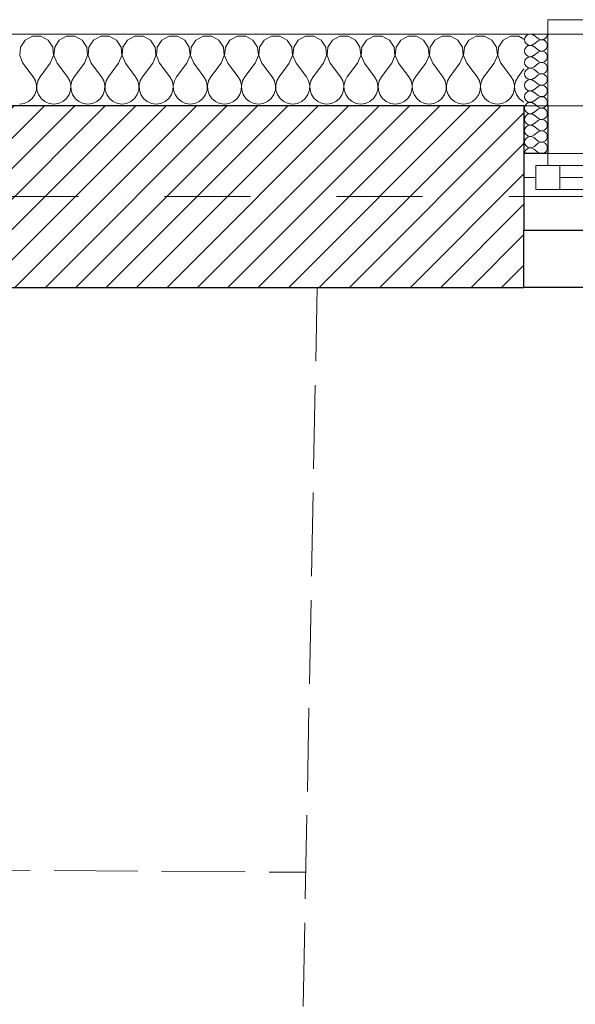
# Model space of a CAD drawing. Header units: millimetres. Extents: x 172139 to 266886, y 98118 to 138225.
# Tile 56 of 57: x 208214 to 209377, y 119646 to 121706. Entities that reach past the tile are written whole.
import ezdxf

# ---------------------------------------------------------------- set-up
doc = ezdxf.new("R2010")
doc.units = ezdxf.units.MM
doc.header["$MEASUREMENT"] = 0
doc.linetypes.add('Krawędzie ukryte', pattern=[225, 175, -50])
doc.linetypes.add('Kropki i Kreski', pattern=[360, 180, -90, 0, -90])
for name, color, linetype in [('Konstrukcja - Siatki mod', 7, 'Continuous'), ('KR_INW', 7, 'Continuous'), ('NAPIS_SODON', 7, 'Continuous'), ('Okna ArchiCADa', 7, 'Continuous')]:
    doc.layers.add(name, color=color, linetype=linetype)
for name, color, linetype, lineweight, true_color in [('Konstrukcja - Siatki mod_Nr_pióra__48', 7, 'Continuous', 15, 0xa80f02), ('KR_INW_Nr_pióra__102', 7, 'Continuous', 5, 0xcccccc), ('Okna ArchiCADa_Nr_pióra__61', 7, 'Continuous', 13, 0x6a6a6a), ('Okna ArchiCADa_Nr_pióra__64', 7, 'Continuous', 13, 0x41c341)]:
    doc.layers.add(name, color=color, linetype=linetype, lineweight=lineweight, true_color=true_color)
for name, color, linetype, lineweight in [('KR_INW_Nr_pióra__1', 7, 'Continuous', 13), ('KR_INW_Nr_pióra__101', 252, 'Continuous', 5), ('KR_INW_Nr_pióra__27', 7, 'Continuous', 25), ('KR_INW_Nr_pióra__47', 7, 'Continuous', 15), ('NAPIS_SODON_Nr_pióra__1', 7, 'Continuous', 13), ('NAPIS_SODON_Nr_pióra__121', 255, 'Continuous', 0), ('Okna ArchiCADa_Nr_pióra__27', 7, 'Continuous', 25), ('STREFA_NOWE_POM_Nr_pióra__121', 255, 'Continuous', 0)]:
    doc.layers.add(name, color=color, linetype=linetype, lineweight=lineweight)

# ---------------------------------------------------------------- blocks, each defined once
blk = doc.blocks.new('Strop_1', base_point=(179225, 121523.3))
at = {"layer": 'NAPIS_SODON_Nr_pióra__1', "linetype": 'Continuous', "flags": 128}
blk.add_lwpolyline([(179225, 121523.3), (179225.9, 107003.8), (250898.3, 107008.3), (250897.4, 121527.8)], close=True, dxfattribs=at)
blk = doc.blocks.new('Strop_2', base_point=(188316, 115154.1))
at = {"layer": 'NAPIS_SODON_Nr_pióra__121', "linetype": 'Continuous', "flags": 128}
blk.add_lwpolyline([(188316, 115154.1), (204667.3, 115154.1), (205241.5, 115154.1), (205242.2, 115154.1), (205242.2, 115394.1), (205241.5, 115154.1), (205174.5, 117823.2), (205315.4, 117824.8), (205315.4, 121145.6), (224463.2, 121145.6)], dxfattribs=at)
blk = doc.blocks.new('*X105')
at = {"layer": 'KR_INW_Nr_pióra__102', "linetype": 'Continuous'}
for p, q in [((208226, 121662.7), (208216.3, 121648.2)), ((208241.3, 121670.9), (208226, 121662.7)), ((208258.7, 121670.9), (208241.3, 121670.9)), ((208274, 121662.7), (208258.7, 121670.9)), ((208283.7, 121648.2), (208274, 121662.7)), ((208297.4, 121662.7), (208287.8, 121648.2)), ((208312.7, 121670.9), (208297.4, 121662.7)), ((208330.1, 121670.9), (208312.7, 121670.9)), ((208345.5, 121662.7), (208330.1, 121670.9)), ((208355.1, 121648.2), (208345.5, 121662.7)), ((208368.8, 121662.7), (208359.2, 121648.2)), ((208384.2, 121670.9), (208368.8, 121662.7)), ((208401.6, 121670.9), (208384.2, 121670.9)), ((208416.9, 121662.7), (208401.6, 121670.9)), ((208426.5, 121648.2), (208416.9, 121662.7)), ((208440.3, 121662.7), (208430.6, 121648.2)), ((208455.6, 121670.9), (208440.3, 121662.7)), ((208473, 121670.9), (208455.6, 121670.9)), ((208488.3, 121662.7), (208473, 121670.9)), ((208497.9, 121648.2), (208488.3, 121662.7)), ((208511.7, 121662.7), (208502.1, 121648.2)), ((208527, 121670.9), (208511.7, 121662.7)), ((208544.4, 121670.9), (208527, 121670.9)), ((208559.7, 121662.7), (208544.4, 121670.9)), ((208569.4, 121648.2), (208559.7, 121662.7)), ((208583.1, 121662.7), (208573.5, 121648.2)), ((208598.4, 121670.9), (208583.1, 121662.7)), ((208615.8, 121670.9), (208598.4, 121670.9)), ((208631.2, 121662.7), (208615.8, 121670.9)), ((208640.8, 121648.2), (208631.2, 121662.7)), ((208654.5, 121662.7), (208644.9, 121648.2)), ((208669.9, 121670.9), (208654.5, 121662.7)), ((208687.3, 121670.9), (208669.9, 121670.9)), ((208702.6, 121662.7), (208687.3, 121670.9)), ((208712.2, 121648.2), (208702.6, 121662.7)), ((208726, 121662.7), (208716.3, 121648.2)), ((208741.3, 121670.9), (208726, 121662.7)), ((208758.7, 121670.9), (208741.3, 121670.9)), ((208774, 121662.7), (208758.7, 121670.9)), ((208783.7, 121648.2), (208774, 121662.7)), ((208797.4, 121662.7), (208787.8, 121648.2)), ((208812.7, 121670.9), (208797.4, 121662.7)), ((208830.1, 121670.9), (208812.7, 121670.9)), ((208845.5, 121662.7), (208830.1, 121670.9)), ((208855.1, 121648.2), (208845.5, 121662.7)), ((208868.8, 121662.7), (208859.2, 121648.2)), ((208884.2, 121670.9), (208868.8, 121662.7)), ((208901.6, 121670.9), (208884.2, 121670.9)), ((208916.9, 121662.7), (208901.6, 121670.9)), ((208926.5, 121648.2), (208916.9, 121662.7)), ((208940.3, 121662.7), (208930.6, 121648.2)), ((208955.6, 121670.9), (208940.3, 121662.7)), ((208973, 121670.9), (208955.6, 121670.9)), ((208988.3, 121662.7), (208973, 121670.9)), ((208997.9, 121648.2), (208988.3, 121662.7)), ((209011.7, 121662.7), (209002.1, 121648.2)), ((209027, 121670.9), (209011.7, 121662.7)), ((209044.4, 121670.9), (209027, 121670.9)), ((209059.7, 121662.7), (209044.4, 121670.9)), ((209069.4, 121648.2), (209059.7, 121662.7)), ((209083.1, 121662.7), (209073.5, 121648.2)), ((209098.4, 121670.9), (209083.1, 121662.7)), ((209115.8, 121670.9), (209098.4, 121670.9)), ((209131.2, 121662.7), (209115.8, 121670.9)), ((209140.8, 121648.2), (209131.2, 121662.7)), ((209154.5, 121662.7), (209144.9, 121648.2)), ((209169.9, 121670.9), (209154.5, 121662.7)), ((209187.3, 121670.9), (209169.9, 121670.9)), ((209202.6, 121662.7), (209187.3, 121670.9)), ((209212.2, 121648.2), (209202.6, 121662.7)), ((209226, 121662.7), (209216.3, 121648.2)), ((209241.3, 121670.9), (209226, 121662.7)), ((209258.7, 121670.9), (209241.3, 121670.9)), ((209269.6, 121665.1), (209258.7, 121670.9)), ((208216.3, 121648.2), (208214.7, 121630.9)), ((208285.3, 121630.9), (208283.7, 121648.2)), ((208287.8, 121648.2), (208286.1, 121630.9)), ((208356.7, 121630.9), (208355.1, 121648.2)), ((208359.2, 121648.2), (208357.6, 121630.9)), ((208428.2, 121630.9), (208426.5, 121648.2)), ((208430.6, 121648.2), (208429, 121630.9)), ((208499.6, 121630.9), (208497.9, 121648.2)), ((208502.1, 121648.2), (208500.4, 121630.9)), ((208571, 121630.9), (208569.4, 121648.2)), ((208573.5, 121648.2), (208571.8, 121630.9)), ((208642.4, 121630.9), (208640.8, 121648.2)), ((208644.9, 121648.2), (208643.3, 121630.9)), ((208713.9, 121630.9), (208712.2, 121648.2)), ((208716.3, 121648.2), (208714.7, 121630.9)), ((208785.3, 121630.9), (208783.7, 121648.2)), ((208787.8, 121648.2), (208786.1, 121630.9)), ((208856.7, 121630.9), (208855.1, 121648.2)), ((208859.2, 121648.2), (208857.6, 121630.9)), ((208928.2, 121630.9), (208926.5, 121648.2)), ((208930.6, 121648.2), (208929, 121630.9)), ((208999.6, 121630.9), (208997.9, 121648.2)), ((209002.1, 121648.2), (209000.4, 121630.9)), ((209071, 121630.9), (209069.4, 121648.2)), ((209073.5, 121648.2), (209071.8, 121630.9)), ((209142.4, 121630.9), (209140.8, 121648.2)), ((209144.9, 121648.2), (209143.3, 121630.9)), ((209213.9, 121630.9), (209212.2, 121648.2)), ((209216.3, 121648.2), (209214.7, 121630.9)), ((208214.7, 121630.9), (208221.4, 121614.9)), ((208278.6, 121614.9), (208285.3, 121630.9)), ((208286.1, 121630.9), (208292.9, 121614.9)), ((208350, 121614.9), (208356.7, 121630.9)), ((208357.6, 121630.9), (208364.3, 121614.9)), ((208421.4, 121614.9), (208428.2, 121630.9)), ((208429, 121630.9), (208435.7, 121614.9)), ((208492.9, 121614.9), (208499.6, 121630.9)), ((208500.4, 121630.9), (208507.1, 121614.9)), ((208564.3, 121614.9), (208571, 121630.9)), ((208571.8, 121630.9), (208578.6, 121614.9)), ((208635.7, 121614.9), (208642.4, 121630.9)), ((208643.3, 121630.9), (208650, 121614.9)), ((208707.1, 121614.9), (208713.9, 121630.9)), ((208714.7, 121630.9), (208721.4, 121614.9)), ((208778.6, 121614.9), (208785.3, 121630.9)), ((208786.1, 121630.9), (208792.9, 121614.9)), ((208850, 121614.9), (208856.7, 121630.9)), ((208857.6, 121630.9), (208864.3, 121614.9)), ((208921.4, 121614.9), (208928.2, 121630.9)), ((208929, 121630.9), (208935.7, 121614.9)), ((208992.9, 121614.9), (208999.6, 121630.9)), ((209000.4, 121630.9), (209007.1, 121614.9)), ((209064.3, 121614.9), (209071, 121630.9)), ((209071.8, 121630.9), (209078.6, 121614.9)), ((209135.7, 121614.9), (209142.4, 121630.9)), ((209143.3, 121630.9), (209150, 121614.9)), ((209207.1, 121614.9), (209213.9, 121630.9)), ((209214.7, 121630.9), (209221.4, 121614.9)), ((208221.4, 121614.9), (208242.9, 121586.3)), ((208278.6, 121614.9), (208257.1, 121586.3)), ((208292.9, 121614.9), (208314.3, 121586.3)), ((208350, 121614.9), (208328.6, 121586.3)), ((208364.3, 121614.9), (208385.7, 121586.3)), ((208421.4, 121614.9), (208400, 121586.3)), ((208435.7, 121614.9), (208457.1, 121586.3)), ((208492.9, 121614.9), (208471.4, 121586.3)), ((208507.1, 121614.9), (208528.6, 121586.3)), ((208564.3, 121614.9), (208542.9, 121586.3)), ((208578.6, 121614.9), (208600, 121586.3)), ((208635.7, 121614.9), (208614.3, 121586.3)), ((208650, 121614.9), (208671.4, 121586.3)), ((208707.1, 121614.9), (208685.7, 121586.3)), ((208721.4, 121614.9), (208742.9, 121586.3)), ((208778.6, 121614.9), (208757.1, 121586.3)), ((208792.9, 121614.9), (208814.3, 121586.3)), ((208850, 121614.9), (208828.6, 121586.3)), ((208864.3, 121614.9), (208885.7, 121586.3)), ((208921.4, 121614.9), (208900, 121586.3)), ((208935.7, 121614.9), (208957.1, 121586.3)), ((208992.9, 121614.9), (208971.4, 121586.3)), ((209007.1, 121614.9), (209028.6, 121586.3)), ((209064.3, 121614.9), (209042.9, 121586.3)), ((209078.6, 121614.9), (209100, 121586.3)), ((209135.7, 121614.9), (209114.3, 121586.3)), ((209150, 121614.9), (209171.4, 121586.3)), ((209207.1, 121614.9), (209185.7, 121586.3)), ((209221.4, 121614.9), (209242.9, 121586.3)), ((209269.6, 121603), (209257.1, 121586.3)), ((208247.6, 121577.7), (208242.9, 121586.3)), ((208257.1, 121586.3), (208252.4, 121577.7)), ((208319.1, 121577.7), (208314.3, 121586.3)), ((208328.6, 121586.3), (208323.8, 121577.7)), ((208390.5, 121577.7), (208385.7, 121586.3)), ((208400, 121586.3), (208395.2, 121577.7)), ((208461.9, 121577.7), (208457.1, 121586.3)), ((208471.4, 121586.3), (208466.7, 121577.7)), ((208533.3, 121577.7), (208528.6, 121586.3)), ((208542.9, 121586.3), (208538.1, 121577.7)), ((208604.8, 121577.7), (208600, 121586.3)), ((208614.3, 121586.3), (208609.5, 121577.7)), ((208676.2, 121577.7), (208671.4, 121586.3)), ((208685.7, 121586.3), (208680.9, 121577.7)), ((208747.6, 121577.7), (208742.9, 121586.3)), ((208757.1, 121586.3), (208752.4, 121577.7)), ((208819.1, 121577.7), (208814.3, 121586.3)), ((208828.6, 121586.3), (208823.8, 121577.7)), ((208890.5, 121577.7), (208885.7, 121586.3)), ((208900, 121586.3), (208895.2, 121577.7)), ((208961.9, 121577.7), (208957.1, 121586.3)), ((208971.4, 121586.3), (208966.7, 121577.7)), ((209033.3, 121577.7), (209028.6, 121586.3)), ((209042.9, 121586.3), (209038.1, 121577.7)), ((209104.8, 121577.7), (209100, 121586.3)), ((209114.3, 121586.3), (209109.5, 121577.7)), ((209176.2, 121577.7), (209171.4, 121586.3)), ((209185.7, 121586.3), (209180.9, 121577.7)), ((209247.6, 121577.7), (209242.9, 121586.3)), ((209257.1, 121586.3), (209252.4, 121577.7)), ((208249.9, 121568.1), (208247.6, 121577.7)), ((208249.4, 121558.2), (208249.9, 121568.1)), ((208252.4, 121577.7), (208250.1, 121568.1)), ((208250.1, 121568.1), (208250.6, 121558.2)), ((208321.3, 121568.1), (208319.1, 121577.7)), ((208320.8, 121558.2), (208321.3, 121568.1)), ((208323.8, 121577.7), (208321.6, 121568.1)), ((208321.6, 121568.1), (208322.1, 121558.2)), ((208392.7, 121568.1), (208390.5, 121577.7)), ((208392.2, 121558.2), (208392.7, 121568.1)), ((208395.2, 121577.7), (208393, 121568.1)), ((208393, 121568.1), (208393.5, 121558.2)), ((208464.1, 121568.1), (208461.9, 121577.7)), ((208463.7, 121558.2), (208464.1, 121568.1)), ((208466.7, 121577.7), (208464.4, 121568.1)), ((208464.4, 121568.1), (208464.9, 121558.2)), ((208535.6, 121568.1), (208533.3, 121577.7)), ((208535.1, 121558.2), (208535.6, 121568.1)), ((208538.1, 121577.7), (208535.9, 121568.1)), ((208535.9, 121568.1), (208536.3, 121558.2)), ((208607, 121568.1), (208604.8, 121577.7)), ((208606.5, 121558.2), (208607, 121568.1)), ((208609.5, 121577.7), (208607.3, 121568.1)), ((208607.3, 121568.1), (208607.8, 121558.2)), ((208678.4, 121568.1), (208676.2, 121577.7)), ((208677.9, 121558.2), (208678.4, 121568.1)), ((208680.9, 121577.7), (208678.7, 121568.1)), ((208678.7, 121568.1), (208679.2, 121558.2)), ((208749.9, 121568.1), (208747.6, 121577.7)), ((208749.4, 121558.2), (208749.9, 121568.1)), ((208752.4, 121577.7), (208750.1, 121568.1)), ((208750.1, 121568.1), (208750.6, 121558.2)), ((208821.3, 121568.1), (208819.1, 121577.7)), ((208820.8, 121558.2), (208821.3, 121568.1)), ((208823.8, 121577.7), (208821.6, 121568.1)), ((208821.6, 121568.1), (208822.1, 121558.2)), ((208892.7, 121568.1), (208890.5, 121577.7)), ((208892.2, 121558.2), (208892.7, 121568.1)), ((208895.2, 121577.7), (208893, 121568.1)), ((208893, 121568.1), (208893.5, 121558.2)), ((208964.1, 121568.1), (208961.9, 121577.7)), ((208963.7, 121558.2), (208964.1, 121568.1)), ((208966.7, 121577.7), (208964.4, 121568.1)), ((208964.4, 121568.1), (208964.9, 121558.2)), ((209035.6, 121568.1), (209033.3, 121577.7)), ((209035.1, 121558.2), (209035.6, 121568.1)), ((209038.1, 121577.7), (209035.9, 121568.1)), ((209035.9, 121568.1), (209036.3, 121558.2)), ((209107, 121568.1), (209104.8, 121577.7)), ((209106.5, 121558.2), (209107, 121568.1)), ((209109.5, 121577.7), (209107.3, 121568.1)), ((209107.3, 121568.1), (209107.8, 121558.2)), ((209178.4, 121568.1), (209176.2, 121577.7)), ((209177.9, 121558.2), (209178.4, 121568.1)), ((209180.9, 121577.7), (209178.7, 121568.1)), ((209178.7, 121568.1), (209179.2, 121558.2)), ((209249.9, 121568.1), (209247.6, 121577.7)), ((209249.4, 121558.2), (209249.9, 121568.1)), ((209252.4, 121577.7), (209250.1, 121568.1)), ((209250.1, 121568.1), (209250.6, 121558.2)), ((208233.1, 121534.5), (208240.6, 121540.8)), ((208240.6, 121540.8), (208246.2, 121548.9)), ((208246.2, 121548.9), (208249.4, 121558.2)), ((208250.6, 121558.2), (208253.8, 121548.9)), ((208253.8, 121548.9), (208259.4, 121540.8)), ((208259.4, 121540.8), (208266.9, 121534.5)), ((208304.5, 121534.5), (208312.1, 121540.8)), ((208312.1, 121540.8), (208317.7, 121548.9)), ((208317.7, 121548.9), (208320.8, 121558.2)), ((208322.1, 121558.2), (208325.2, 121548.9)), ((208325.2, 121548.9), (208330.8, 121540.8)), ((208330.8, 121540.8), (208338.4, 121534.5)), ((208375.9, 121534.5), (208383.5, 121540.8)), ((208383.5, 121540.8), (208389.1, 121548.9)), ((208389.1, 121548.9), (208392.2, 121558.2)), ((208393.5, 121558.2), (208396.6, 121548.9)), ((208396.6, 121548.9), (208402.2, 121540.8)), ((208402.2, 121540.8), (208409.8, 121534.5)), ((208447.3, 121534.5), (208454.9, 121540.8)), ((208454.9, 121540.8), (208460.5, 121548.9)), ((208460.5, 121548.9), (208463.7, 121558.2)), ((208464.9, 121558.2), (208468.1, 121548.9)), ((208468.1, 121548.9), (208473.6, 121540.8)), ((208473.6, 121540.8), (208481.2, 121534.5)), ((208518.8, 121534.5), (208526.4, 121540.8)), ((208526.4, 121540.8), (208531.9, 121548.9)), ((208531.9, 121548.9), (208535.1, 121558.2)), ((208536.3, 121558.2), (208539.5, 121548.9)), ((208539.5, 121548.9), (208545.1, 121540.8)), ((208545.1, 121540.8), (208552.7, 121534.5)), ((208590.2, 121534.5), (208597.8, 121540.8)), ((208597.8, 121540.8), (208603.4, 121548.9)), ((208603.4, 121548.9), (208606.5, 121558.2)), ((208607.8, 121558.2), (208610.9, 121548.9)), ((208610.9, 121548.9), (208616.5, 121540.8)), ((208616.5, 121540.8), (208624.1, 121534.5)), ((208661.6, 121534.5), (208669.2, 121540.8)), ((208669.2, 121540.8), (208674.8, 121548.9)), ((208674.8, 121548.9), (208677.9, 121558.2)), ((208679.2, 121558.2), (208682.3, 121548.9)), ((208682.3, 121548.9), (208687.9, 121540.8)), ((208687.9, 121540.8), (208695.5, 121534.5)), ((208733.1, 121534.5), (208740.6, 121540.8)), ((208740.6, 121540.8), (208746.2, 121548.9)), ((208746.2, 121548.9), (208749.4, 121558.2)), ((208750.6, 121558.2), (208753.8, 121548.9)), ((208753.8, 121548.9), (208759.4, 121540.8)), ((208759.4, 121540.8), (208766.9, 121534.5)), ((208804.5, 121534.5), (208812.1, 121540.8)), ((208812.1, 121540.8), (208817.7, 121548.9)), ((208817.7, 121548.9), (208820.8, 121558.2)), ((208822.1, 121558.2), (208825.2, 121548.9)), ((208825.2, 121548.9), (208830.8, 121540.8)), ((208830.8, 121540.8), (208838.4, 121534.5)), ((208875.9, 121534.5), (208883.5, 121540.8)), ((208883.5, 121540.8), (208889.1, 121548.9)), ((208889.1, 121548.9), (208892.2, 121558.2)), ((208893.5, 121558.2), (208896.6, 121548.9)), ((208896.6, 121548.9), (208902.2, 121540.8)), ((208902.2, 121540.8), (208909.8, 121534.5)), ((208947.3, 121534.5), (208954.9, 121540.8)), ((208954.9, 121540.8), (208960.5, 121548.9)), ((208960.5, 121548.9), (208963.7, 121558.2)), ((208964.9, 121558.2), (208968.1, 121548.9)), ((208968.1, 121548.9), (208973.6, 121540.8)), ((208973.6, 121540.8), (208981.2, 121534.5)), ((209018.8, 121534.5), (209026.4, 121540.8)), ((209026.4, 121540.8), (209031.9, 121548.9)), ((209031.9, 121548.9), (209035.1, 121558.2)), ((209036.3, 121558.2), (209039.5, 121548.9)), ((209039.5, 121548.9), (209045.1, 121540.8)), ((209045.1, 121540.8), (209052.7, 121534.5)), ((209090.2, 121534.5), (209097.8, 121540.8)), ((209097.8, 121540.8), (209103.4, 121548.9)), ((209103.4, 121548.9), (209106.5, 121558.2)), ((209107.8, 121558.2), (209110.9, 121548.9)), ((209110.9, 121548.9), (209116.5, 121540.8)), ((209116.5, 121540.8), (209124.1, 121534.5)), ((209161.6, 121534.5), (209169.2, 121540.8)), ((209169.2, 121540.8), (209174.8, 121548.9)), ((209174.8, 121548.9), (209177.9, 121558.2)), ((209179.2, 121558.2), (209182.3, 121548.9)), ((209182.3, 121548.9), (209187.9, 121540.8)), ((209187.9, 121540.8), (209195.5, 121534.5)), ((209233.1, 121534.5), (209240.6, 121540.8)), ((209240.6, 121540.8), (209246.2, 121548.9)), ((209246.2, 121548.9), (209249.4, 121558.2)), ((209250.6, 121558.2), (209253.8, 121548.9)), ((209253.8, 121548.9), (209259.4, 121540.8)), ((209259.4, 121540.8), (209266.9, 121534.5)), ((208214.3, 121529.2), (208224, 121530.5)), ((208224, 121530.5), (208233.1, 121534.5)), ((208266.9, 121534.5), (208276, 121530.5)), ((208276, 121530.5), (208285.7, 121529.2)), ((208285.7, 121529.2), (208295.5, 121530.5)), ((208295.5, 121530.5), (208304.5, 121534.5)), ((208338.4, 121534.5), (208347.4, 121530.5)), ((208347.4, 121530.5), (208357.1, 121529.2)), ((208357.1, 121529.2), (208366.9, 121530.5)), ((208366.9, 121530.5), (208375.9, 121534.5)), ((208409.8, 121534.5), (208418.8, 121530.5)), ((208418.8, 121530.5), (208428.6, 121529.2)), ((208428.6, 121529.2), (208438.3, 121530.5)), ((208438.3, 121530.5), (208447.3, 121534.5)), ((208481.2, 121534.5), (208490.2, 121530.5)), ((208490.2, 121530.5), (208500, 121529.2)), ((208500, 121529.2), (208509.8, 121530.5)), ((208509.8, 121530.5), (208518.8, 121534.5)), ((208552.7, 121534.5), (208561.7, 121530.5)), ((208561.7, 121530.5), (208571.4, 121529.2)), ((208571.4, 121529.2), (208581.2, 121530.5)), ((208581.2, 121530.5), (208590.2, 121534.5)), ((208624.1, 121534.5), (208633.1, 121530.5)), ((208633.1, 121530.5), (208642.9, 121529.2)), ((208642.9, 121529.2), (208652.6, 121530.5)), ((208652.6, 121530.5), (208661.6, 121534.5)), ((208695.5, 121534.5), (208704.5, 121530.5)), ((208704.5, 121530.5), (208714.3, 121529.2)), ((208714.3, 121529.2), (208724, 121530.5)), ((208724, 121530.5), (208733.1, 121534.5)), ((208766.9, 121534.5), (208776, 121530.5)), ((208776, 121530.5), (208785.7, 121529.2)), ((208785.7, 121529.2), (208795.5, 121530.5)), ((208795.5, 121530.5), (208804.5, 121534.5)), ((208838.4, 121534.5), (208847.4, 121530.5)), ((208847.4, 121530.5), (208857.1, 121529.2)), ((208857.1, 121529.2), (208866.9, 121530.5)), ((208866.9, 121530.5), (208875.9, 121534.5)), ((208909.8, 121534.5), (208918.8, 121530.5)), ((208918.8, 121530.5), (208928.6, 121529.2)), ((208928.6, 121529.2), (208938.3, 121530.5)), ((208938.3, 121530.5), (208947.3, 121534.5)), ((208981.2, 121534.5), (208990.2, 121530.5)), ((208990.2, 121530.5), (209000, 121529.2)), ((209000, 121529.2), (209009.8, 121530.5)), ((209009.8, 121530.5), (209018.8, 121534.5)), ((209052.7, 121534.5), (209061.7, 121530.5)), ((209061.7, 121530.5), (209071.4, 121529.2)), ((209071.4, 121529.2), (209081.2, 121530.5)), ((209081.2, 121530.5), (209090.2, 121534.5)), ((209124.1, 121534.5), (209133.1, 121530.5)), ((209133.1, 121530.5), (209142.9, 121529.2)), ((209142.9, 121529.2), (209152.6, 121530.5)), ((209152.6, 121530.5), (209161.6, 121534.5)), ((209195.5, 121534.5), (209204.5, 121530.5)), ((209204.5, 121530.5), (209214.3, 121529.2)), ((209214.3, 121529.2), (209224, 121530.5)), ((209224, 121530.5), (209233.1, 121534.5)), ((209266.9, 121534.5), (209269.6, 121533.3))]:
    blk.add_line(p, q, dxfattribs=at)
blk = doc.blocks.new('*X128')
at = {"layer": 'KR_INW_Nr_pióra__102', "linetype": 'Continuous'}
for p, q in [((209289.9, 121673.2), (209299.4, 121666.1)), ((209289.9, 121654.2), (209299.4, 121661.3)), ((209289.9, 121649.4), (209299.4, 121642.3)), ((209289.9, 121630.4), (209299.4, 121637.5)), ((209289.9, 121625.6), (209299.4, 121618.5)), ((209289.9, 121606.5), (209299.4, 121613.7)), ((209289.9, 121601.8), (209299.4, 121594.6)), ((209289.9, 121582.7), (209299.4, 121589.9)), ((209289.9, 121578), (209299.4, 121570.8)), ((209289.9, 121558.9), (209299.4, 121566.1)), ((209289.9, 121554.2), (209299.4, 121547)), ((209289.9, 121535.1), (209299.4, 121542.3)), ((209289.9, 121530.4), (209299.4, 121523.2)), ((209289.9, 121511.3), (209299.4, 121518.5)), ((209289.9, 121506.5), (209299.4, 121499.4)), ((209289.9, 121487.5), (209299.4, 121494.6)), ((209289.9, 121482.7), (209299.4, 121475.6)), ((209289.9, 121463.7), (209299.4, 121470.8)), ((209289.9, 121458.9), (209299.4, 121451.8)), ((209289.9, 121439.9), (209299.4, 121447)), ((209289.9, 121435.1), (209299.4, 121428))]:
    blk.add_line(p, q, dxfattribs=at)
for centre, start, end in [((209282.7, 121663.7), 53.1301, 306.8699), ((209306.5, 121675.6), 233.1301, 0), ((209306.5, 121651.8), 0, 126.8699), ((209282.7, 121639.9), 53.1301, 306.8699), ((209306.5, 121651.8), 233.1301, 0), ((209282.7, 121616.1), 53.1301, 306.8699), ((209306.5, 121628), 0, 126.8699), ((209306.5, 121628), 233.1301, 0), ((209282.7, 121592.3), 53.1301, 306.8699), ((209306.5, 121604.2), 0, 126.8699), ((209306.5, 121604.2), 233.1301, 0), ((209282.7, 121568.5), 53.1301, 306.8699), ((209306.5, 121580.4), 0, 126.8699), ((209306.5, 121580.4), 233.1301, 0), ((209306.5, 121556.5), 0, 126.8699), ((209282.7, 121544.6), 53.1301, 306.8699), ((209306.5, 121556.5), 233.1301, 0), ((209306.5, 121532.7), 0, 126.8699), ((209282.7, 121520.8), 53.1301, 306.8699), ((209306.5, 121532.7), 233.1301, 0), ((209306.5, 121508.9), 0, 126.8699), ((209282.7, 121497), 53.1301, 306.8699), ((209306.5, 121508.9), 233.1301, 0), ((209282.7, 121473.2), 53.1301, 306.8699), ((209306.5, 121485.1), 0, 126.8699), ((209306.5, 121485.1), 233.1301, 0), ((209282.7, 121449.4), 53.1301, 306.8699), ((209306.5, 121461.3), 0, 126.8699), ((209306.5, 121461.3), 233.1301, 0), ((209282.7, 121425.6), 53.1301, 180), ((209306.5, 121437.5), 0, 126.8699), ((209306.5, 121437.5), 233.1301, 0)]:
    blk.add_arc(centre, 11.9, start, end, dxfattribs=at)
blk = doc.blocks.new('Okno dwuskrzydłowe 19_4')
at = {"layer": 'Okna ArchiCADa_Nr_pióra__64', "linetype": 'Continuous'}
for p, q in [((-571.6, 230), (571.6, 230)), ((-546.6, 25), (-496.6, 25)), ((-546.6, -25), (-546.6, 25)), ((-496.6, 25), (-50, 25)), ((-496.6, 25), (-496.6, -25)), ((-496.6, 25), (-50, 25)), ((-50, -25), (-50, 25)), ((-50, 25), (0, 25)), ((0, 25), (0, -25)), ((0, 25), (50, 25)), ((0, -25), (0, 25)), ((50, 25), (496.6, 25)), ((50, 25), (50, -25)), ((50, 25), (496.6, 25)), ((496.6, -25), (496.6, 25)), ((496.6, 25), (546.6, 25)), ((546.6, 25), (546.6, -25)), ((-571.6, 0), (-546.6, 0)), ((-571.6, -50), (-571.6, 0)), ((-546.6, 0), (-546.6, -25)), ((-496.6, 0), (-50, 0)), ((50, 0), (496.6, 0)), ((546.6, -25), (546.6, 0)), ((546.6, 0), (571.6, 0)), ((571.6, -50), (571.6, 0)), ((-546.6, -25), (-521.6, -25)), ((-496.6, -25), (-546.6, -25)), ((-521.6, -25), (-521.6, -50)), ((-50, -25), (-496.6, -25)), ((0, -25), (-50, -25)), ((50, -25), (0, -25)), ((496.6, -25), (50, -25)), ((546.6, -25), (496.6, -25)), ((521.6, -50), (521.6, -25)), ((521.6, -25), (546.6, -25)), ((-521.6, -50), (-571.6, -50)), ((-521.6, -50), (-571.6, -50)), ((0, -50), (-521.6, -50)), ((521.6, -50), (0, -50)), ((571.6, -50), (521.6, -50)), ((521.6, -50), (571.6, -50)), ((-521.6, -300), (521.6, -300)), ((-521.6, -300), (-521.6, -330)), ((521.6, -330), (521.6, -300)), ((-521.6, -330), (521.6, -330))]:
    blk.add_line(p, q, dxfattribs=at)
blk = doc.blocks.new('Wnęka sklepiona płasko 19_4')
at = {"layer": 'Okna ArchiCADa_Nr_pióra__27', "linetype": 'Continuous'}
for p, q in [((-1281.3, 250), (-1281.3, 130)), ((1281.3, 250), (-1281.3, 250)), ((-1281.3, 130), (1281.3, 130))]:
    blk.add_line(p, q, dxfattribs=at)
at = {"layer": 'Okna ArchiCADa_Nr_pióra__61', "linetype": 'Continuous'}
blk.add_line((-1281.3, 250), (1281.3, 250), dxfattribs=at)
blk = doc.blocks.new('Ściana_1', base_point=(179075.1, 121675.6))
at = {"layer": 'KR_INW_Nr_pióra__101', "linetype": 'Continuous'}
h = blk.add_hatch(dxfattribs=at)
h.set_pattern_fill('Cegła_licówka', color=256, style=0, pattern_type=2)
h.set_pattern_definition([(45, (0, 0), (-31.819804, 31.819804), [])])
h.paths.add_polyline_path([(209269.6, 121525.6), (204126.9, 121525.6), (204126.9, 121475.6), (204126.9, 121145.6), (209269.6, 121145.6), (209269.6, 121375.6), (209269.6, 121425.6)])
at = {"layer": 'KR_INW_Nr_pióra__27', "linetype": 'Continuous'}
for p, q in [((209269.6, 121525.6), (204126.9, 121525.6)), ((209269.6, 121525.6), (209269.6, 121425.6)), ((209319.6, 121525.6), (209319.6, 121425.6)), ((209319.6, 121425.6), (209269.6, 121425.6)), ((209269.6, 121425.6), (209269.6, 121375.6)), ((209269.6, 121375.6), (209269.6, 121265.6))]:
    blk.add_line(p, q, dxfattribs=at)
at = {"layer": 'KR_INW_Nr_pióra__27', "linetype": 'Continuous', "flags": 128}
blk.add_lwpolyline([(207849, 121145.6), (209269.6, 121145.6)], dxfattribs=at)
at = {"layer": 'KR_INW_Nr_pióra__47', "linetype": 'Continuous'}
for p, q in [((209269.6, 121675.6), (209319.6, 121675.6)), ((209319.6, 121425.6), (209319.6, 121675.6)), ((209319.6, 121675.6), (209319.6, 121525.6)), ((209269.6, 121425.6), (209319.6, 121425.6))]:
    blk.add_line(p, q, dxfattribs=at)
at = {"layer": 'KR_INW_Nr_pióra__47', "linetype": 'Continuous', "flags": 128}
blk.add_lwpolyline([(209269.6, 121675.6), (204126.9, 121675.6)], dxfattribs=at)
at = {"layer": 'KR_INW'}
for name in ['*X105', '*X128']:
    blk.add_blockref(name, (0, 0), dxfattribs=at)
at = {"layer": 'Okna ArchiCADa', "color": 251, "linetype": 'Continuous', "lineweight": 13, "true_color": 0x6a6a6a, "xscale": -1, "zscale": 1000, "rotation": 180}
blk.add_blockref('Wnęka sklepiona płasko 19_4', (210550.9, 121395.6), dxfattribs=at)
at = {"layer": 'Okna ArchiCADa_Nr_pióra__64', "linetype": 'Continuous', "xscale": -1, "zscale": 1000, "rotation": 180}
blk.add_blockref('Okno dwuskrzydłowe 19_4', (209841.3, 121375.6), dxfattribs=at)
blk = doc.blocks.new('Standardowy znacznik siatki_10')
at = {"layer": 'Konstrukcja - Siatki mod_Nr_pióra__48', "linetype": 'Kropki i Kreski'}
blk.add_line((1000, 0), (72912, 0), dxfattribs=at)

msp = doc.modelspace()

# ---------------------------------------------------------------- linework, layer by layer
at = {"layer": 'KR_INW_Nr_pióra__1', "linetype": 'Krawędzie ukryte'}
for p, q in [((208763.5, 117391.9), (208837, 121145.6)), ((207836.4, 119928.6), (208813, 119922.2))]:
    msp.add_line(p, q, dxfattribs=at)
at = {"layer": 'STREFA_NOWE_POM_Nr_pióra__121', "linetype": 'Continuous', "flags": 128}
msp.add_lwpolyline([(207849, 121145.6), (207797.8, 116236.5), (208691.7, 116252), (208697.2, 115577.1), (209091.2, 115577.1), (209976.4, 115577.1), (211746.9, 115577.1), (211743.7, 115852.7), (212106.6, 115831.2), (212196.5, 115829), (212196.5, 121145.6), (209091.2, 121145.6), (208837, 121145.6)], close=True, dxfattribs=at)

# ---------------------------------------------------------------- block references
at = {"layer": 'Konstrukcja - Siatki mod', "color": 8, "linetype": 'Continuous', "lineweight": 13, "zscale": 1000}
msp.add_blockref('Standardowy znacznik siatki_10', (177989.3, 121335.6), dxfattribs=at)
at = {"layer": 'KR_INW'}
msp.add_blockref('Ściana_1', (179075.1, 121675.6), dxfattribs=at)
at = {"layer": 'NAPIS_SODON', "linetype": 'Continuous'}
msp.add_blockref('Strop_1', (179225, 121523.3), dxfattribs=at)
at = {"layer": 'NAPIS_SODON', "color": 255, "linetype": 'Continuous', "lineweight": 0}
msp.add_blockref('Strop_2', (188316, 115154.1), dxfattribs=at)

doc.saveas('drawing.dxf')
